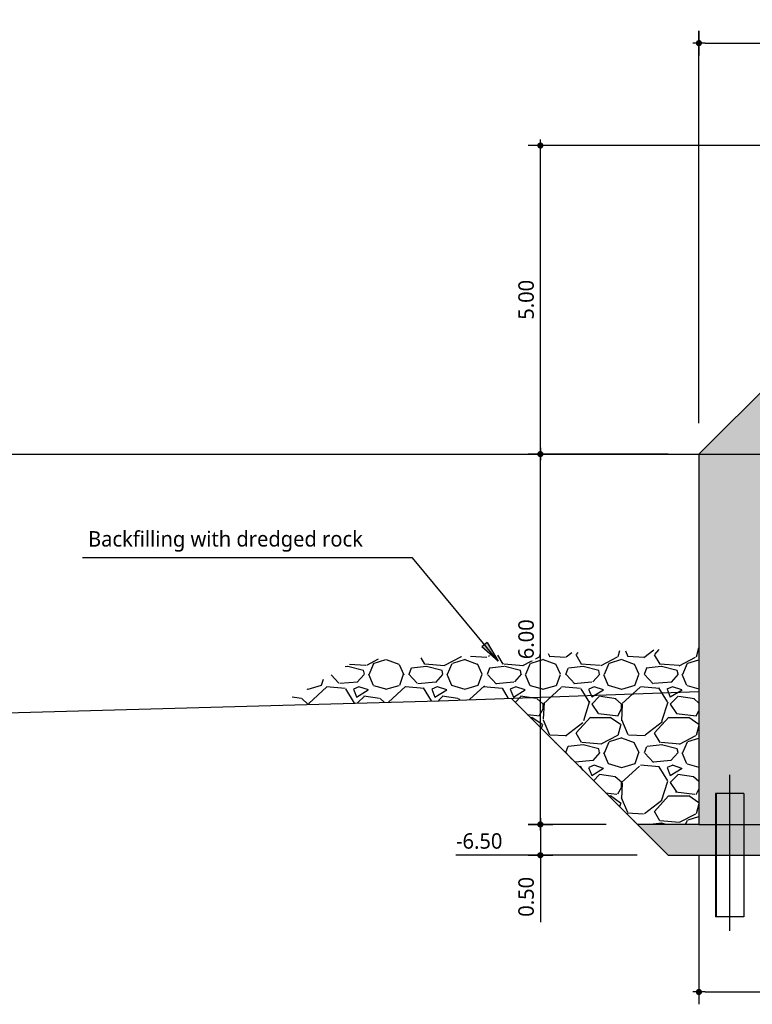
# Model space of a CAD drawing. Header units: metres. Extents: x 2831 to 4656, y -1529 to 547.
# Tile 3 of 20: x 3368 to 3380, y -1469 to -1453. Entities that reach past the tile are written whole.
import ezdxf

# ---------------------------------------------------------------- set-up
doc = ezdxf.new("R2010")
doc.units = ezdxf.units.M
doc.linetypes.add('06 Sections$0$CENTER2', pattern=[28.575000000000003, 19.05, -3.175, 3.175, -3.175])
for name, color, linetype in [('06 Sections$0$H000B1-HATCH-013', 8, 'Continuous'), ('06 Sections$0$H000B2-HATCH-018', 1, 'Continuous'), ('06 Sections$0$H000BW-HATCH-K253', 253, 'Continuous'), ('06 Sections$0$H000E2-GEN-018', 1, 'Continuous'), ('06 Sections$0$H000E4-GEN-035', 3, 'Continuous'), ('06 Sections$0$H000E5-GEN-050', 4, 'Continuous'), ('06 Sections$0$H000H3-TEXT-025', 7, 'Continuous'), ('06 Sections$0$H000S3-DIM-025', 7, 'Continuous'), ('06 Sections$0$H030L2-SYS-018', 1, '06 Sections$0$CENTER2'), ('06 Sections$0$H030L8-SYS-013', 8, '06 Sections$0$CENTER2')]:
    doc.layers.add(name, color=color, linetype=linetype)
doc.styles.add('06 Sections$0$ISO', font='segoeui.ttf')
doc.dimstyles.new('06 Sections$0$WB-M100', dxfattribs={"dimscale": 0.1, "dimtxt": 2.5, "dimasz": 1, "dimexe": 2, "dimexo": 5, "dimgap": 1, "dimtad": 1, "dimzin": 0, "dimdsep": 46, "dimtxsty": '06 Sections$0$ISO', "dimblk1": '06 Sections$0$dimdot', "dimblk2": '06 Sections$0$dimdot', "dimsah": 1, "dimcen": 0, "dimdle": 2, "dimclrd": 256, "dimclre": 256, "dimclrt": 256, "dimadec": 0, "dimazin": 0, "dimtp": 1, "dimtfac": 1, "dimtix": 1, "dimtmove": 0, "dimatfit": 3, "dimldrblk": '06 Sections$0$dimpijl', "dimfxl": 2, "dimtolj": 1, "dimtzin": 1, "dimlwd": -1, "dimlwe": -1, "dimarcsym": 0})

# ---------------------------------------------------------------- blocks, each defined once
blk = doc.blocks.new('06 Sections$0$dimdot')
blk.add_line((-1.002423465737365, 0), (0.9975765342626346, 0))
blk.add_lwpolyline([(-0.002423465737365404, -2), (-0.002423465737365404, 2)])
at = {"const_width": 0.5}
blk.add_lwpolyline([(-0.2524234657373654, 0, 1), (0.2475765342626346, 0, 1)], format="xyb", close=True, dxfattribs=at)
blk = doc.blocks.new('*D432')
at = {"layer": '06 Sections$0$H000S3-DIM-025', "transparency": 16777216}
for p, q in [((70.22686675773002, 0.5), (70.22686675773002, 6.859449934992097)), ((75.22686675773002, 5.5), (75.22686675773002, 6.859449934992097)), ((70.32686675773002, 6.659449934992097), (75.12686675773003, 6.659449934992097))]:
    blk.add_line(p, q, dxfattribs=at)
at = {"layer": '06 Sections$0$H000S3-DIM-025', "transparency": 16777216, "xscale": 0.1, "yscale": 0.1, "zscale": 0.1, "rotation": 180}
blk.add_blockref('06 Sections$0$dimdot', (70.22686675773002, 6.659449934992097), dxfattribs=at)
at = {"layer": '06 Sections$0$H000S3-DIM-025', "transparency": 16777216, "xscale": 0.1, "yscale": 0.1, "zscale": 0.1}
blk.add_blockref('06 Sections$0$dimdot', (75.22686675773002, 6.659449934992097), dxfattribs=at)
at = {"layer": '06 Sections$0$H000S3-DIM-025', "transparency": 16777216, "insert": (72.72686675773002, 6.888721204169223), "char_height": 0.25, "attachment_point": 5, "style": '06 Sections$0$ISO', "bg_fill": 3, "box_fill_scale": 1.1, "bg_fill_color": 256, "bg_fill_true_color": 13158600, "bg_fill_transparency": 0}
blk.add_mtext('\\A1;5.00', dxfattribs=at)
blk = doc.blocks.new('06 Sections$0$dimpijl')
at = {"linetype": 'Continuous'}
blk.add_hatch(color=256, dxfattribs=at).paths.add_polyline_path([(-8.881784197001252e-16, -3.642919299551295e-17), (-3.5, 0.5833333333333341), (-3.5, -0.5833333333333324)])
for p, q in [((-3.5, 0.5833333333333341), (0, 0)), ((-3.5, 0.5833333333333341), (-3.5, -0.5833333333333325)), ((0, 0), (-3.5, -0.5833333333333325))]:
    blk.add_line(p, q, dxfattribs=at)
blk = doc.blocks.new('*D435')
at = {"layer": '06 Sections$0$H000S3-DIM-025', "transparency": 16777216}
for p, q in [((70.22686675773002, -6.5), (70.22686675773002, -8.91492874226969)), ((85.22686675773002, -6.5), (85.22686675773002, -8.91492874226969)), ((70.32686675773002, -8.714928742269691), (85.12686675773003, -8.714928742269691))]:
    blk.add_line(p, q, dxfattribs=at)
at = {"layer": '06 Sections$0$H000S3-DIM-025', "transparency": 16777216, "xscale": 0.1, "yscale": 0.1, "zscale": 0.1, "rotation": 180}
blk.add_blockref('06 Sections$0$dimdot', (70.22686675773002, -8.714928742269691), dxfattribs=at)
at = {"layer": '06 Sections$0$H000S3-DIM-025', "transparency": 16777216, "xscale": 0.1, "yscale": 0.1, "zscale": 0.1}
blk.add_blockref('06 Sections$0$dimdot', (85.22686675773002, -8.714928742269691), dxfattribs=at)
at = {"layer": '06 Sections$0$H000S3-DIM-025', "transparency": 16777216, "insert": (77.72686675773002, -8.48496012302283), "char_height": 0.25, "attachment_point": 5, "style": '06 Sections$0$ISO', "bg_fill": 3, "box_fill_scale": 1.1, "bg_fill_color": 256, "bg_fill_true_color": 13158600, "bg_fill_transparency": 0}
blk.add_mtext('\\A1;15.00', dxfattribs=at)
blk = doc.blocks.new('*D438')
at = {"layer": '06 Sections$0$H000S3-DIM-025', "transparency": 16777216}
for p, q in [((69.72686675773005, -8.040613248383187e-17), (67.45887282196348, -4.451273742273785e-16)), ((67.65887282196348, -5.900000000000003), (67.65887282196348, -0.1000000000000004)), ((68.72686675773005, -6.000000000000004), (67.45887282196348, -6.000000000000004))]:
    blk.add_line(p, q, dxfattribs=at)
at = {"layer": '06 Sections$0$H000S3-DIM-025', "transparency": 16777216, "xscale": 0.1, "yscale": 0.1, "zscale": 0.1}
for p, rotation in [((67.65887282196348, -4.129649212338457e-16), 90), ((67.65887282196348, -6.000000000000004), 270)]:
    blk.add_blockref('06 Sections$0$dimdot', p, dxfattribs=dict(at, rotation=rotation))
at = {"layer": '06 Sections$0$H000S3-DIM-025', "transparency": 16777216, "insert": (67.42960155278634, -3.00000000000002), "char_height": 0.25, "attachment_point": 5, "rotation": 90, "style": '06 Sections$0$ISO', "bg_fill": 3, "box_fill_scale": 1.1, "bg_fill_color": 256, "bg_fill_true_color": 13158600, "bg_fill_transparency": 0}
blk.add_mtext('\\A1;6.00', dxfattribs=at)
blk = doc.blocks.new('*D439')
at = {"layer": '06 Sections$0$H000S3-DIM-025', "transparency": 16777216}
for p, q in [((74.72686675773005, 5.000000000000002), (67.45887282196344, 5.000000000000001)), ((67.65887282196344, 0.09999999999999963), (67.65887282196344, 4.900000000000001)), ((69.72686675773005, -8.040613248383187e-17), (67.45887282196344, -4.451273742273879e-16))]:
    blk.add_line(p, q, dxfattribs=at)
at = {"layer": '06 Sections$0$H000S3-DIM-025', "transparency": 16777216, "xscale": 0.1, "yscale": 0.1, "zscale": 0.1}
for p, rotation in [((67.65887282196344, 5.000000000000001), 90), ((67.65887282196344, -4.12964921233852e-16), 270)]:
    blk.add_blockref('06 Sections$0$dimdot', p, dxfattribs=dict(at, rotation=rotation))
at = {"layer": '06 Sections$0$H000S3-DIM-025', "transparency": 16777216, "insert": (67.4296015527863, 2.499999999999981), "char_height": 0.25, "attachment_point": 5, "rotation": 90, "style": '06 Sections$0$ISO', "bg_fill": 3, "box_fill_scale": 1.1, "bg_fill_color": 256, "bg_fill_true_color": 13158600, "bg_fill_transparency": 0}
blk.add_mtext('\\A1;5.00', dxfattribs=at)
blk = doc.blocks.new('*D440')
at = {"layer": '06 Sections$0$H000S3-DIM-025', "transparency": 16777216}
for p, q in [((68.72686675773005, -6.000000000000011), (67.45887282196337, -6.000000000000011)), ((67.65887282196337, -6.10000000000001), (67.65887282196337, -6.400000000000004)), ((69.22686675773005, -6.500000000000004), (67.45887282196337, -6.500000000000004)), ((67.65887282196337, -6.500000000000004), (67.65887282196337, -7.586293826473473))]:
    blk.add_line(p, q, dxfattribs=at)
at = {"layer": '06 Sections$0$H000S3-DIM-025', "transparency": 16777216, "xscale": 0.1, "yscale": 0.1, "zscale": 0.1}
for p, rotation in [((67.65887282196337, -6.000000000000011), 90), ((67.65887282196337, -6.500000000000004), 270)]:
    blk.add_blockref('06 Sections$0$dimdot', p, dxfattribs=dict(at, rotation=rotation))
at = {"layer": '06 Sections$0$H000S3-DIM-025', "transparency": 16777216, "insert": (67.42960155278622, -7.173706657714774), "char_height": 0.25, "attachment_point": 5, "rotation": 90, "style": '06 Sections$0$ISO', "bg_fill": 3, "box_fill_scale": 1.1, "bg_fill_color": 256, "bg_fill_true_color": 13158600, "bg_fill_transparency": 0}
blk.add_mtext('\\A1;0.50', dxfattribs=at)
blk = doc.blocks.new('*D371')
at = {"layer": '06 Sections$0$H000S3-DIM-025', "transparency": 16777216}
blk.add_line((69.22686675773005, -6.500000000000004), (66.28989525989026, -6.5), dxfattribs=at)
at = {"layer": '06 Sections$0$H000S3-DIM-025', "transparency": 16777216, "insert": (66.66881785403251, -6.270728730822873), "char_height": 0.25, "attachment_point": 5, "style": '06 Sections$0$ISO', "bg_fill": 3, "box_fill_scale": 1.1, "bg_fill_color": 256, "bg_fill_true_color": 13158600, "bg_fill_transparency": 0}
blk.add_mtext('\\A1;-6.50', dxfattribs=at)
blk = doc.blocks.new('06 Sections')
at = {"layer": '06 Sections$0$H000B1-HATCH-013'}
h = blk.add_hatch(dxfattribs=at)
h.set_pattern_fill('GRAVEL', color=256, scale=0.05)
h.set_pattern_definition([(228.0127875, (202.4144, 3.27), (-10.1600000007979, -11.42999999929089), [0.17086072, -16.9152418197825]), (184.969741, (202.3001, 3.143), (15.23999999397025, 1.270000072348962), [0.2932023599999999, -29.02702444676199]), (132.5104471, (202.008, 3.1176), (12.70000000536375, -13.96999999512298), [0.20674076, -20.46736139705]), (267.273689, (201.5127, 2.8001), (1.270000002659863, 25.39999999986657), [0.2670022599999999, -26.433218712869]), (292.83365418, (201.5, 2.5334), (-6.350000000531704, 15.23999999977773), [0.2618168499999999, -25.91990387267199]), (357.2736889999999, (201.6016, 2.2921), (-25.39999999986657, 1.270000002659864), [0.2670022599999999, -26.433218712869]), (37.69424047, (201.8683, 2.2794), (-16.50999999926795, -12.70000000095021), [0.35309683, -34.9565576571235]), (72.25532837, (202.1477, 2.4953), (8.890000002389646, 27.93999999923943), [0.33335976, -33.0026283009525]), (121.42956562, (202.2493, 2.8128), (-10.16000000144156, 16.50999999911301), [0.2679065, -26.52277284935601]), (175.2363583, (202.1096, 3.0414), (13.96999999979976, -1.270000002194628), [0.3058566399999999, -14.986968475]), (222.3974378, (201.8048, 3.0668), (-15.23999999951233, -13.970000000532), [0.3955389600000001, -39.15838625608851]), (138.81407483, (202.77, 2.7874), (-8.889999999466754, 7.620000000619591), [0.13500227, -13.365282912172]), (171.4692344, (202.6684, 2.8763), (16.51000000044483, -2.539999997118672), [0.25684099, -25.42731949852]), (225, (202.4144, 2.9144), (-1.776356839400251e-16, -1.27000000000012), [0.17960467, -1.616446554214]), (203.19859051, (202.3255, 3.0668), (6.350000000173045, 2.539999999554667), [0.09672065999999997, -9.575311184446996]), (291.80140949, (202.2366, 3.0287), (-1.270000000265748, 3.809999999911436), [0.13678281, -6.702376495]), (30.96375653, (202.2874, 2.9017), (3.810000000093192, 2.539999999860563), [0.2221598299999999, -7.183149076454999]), (161.56505118, (202.4779, 3.016), (2.540000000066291, -1.269999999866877), [0.16064357, -3.855449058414]), (16.389540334, (201.5, 3.0287), (12.70000000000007, 3.810000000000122), [0.225044, -22.2794133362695]), (70.34617594, (201.7159, 3.0922), (-5.080000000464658, -13.9699999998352), [0.18879947, -18.6911078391]), (293.19859051, (202.4779, 3.27), (-2.539999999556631, 6.350000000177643), [0.19344005, -9.478591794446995]), (343.6104596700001, (202.5541, 3.0922), (-12.70000000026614, 3.80999999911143), [0.225044, -22.27941333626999]), (339.44395478, (201.5, 2.2413), (-6.349999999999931, 2.540000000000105), [0.2170175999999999, -10.633867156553]), (294.7751406, (201.7032, 2.1651), (-6.350000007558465, 13.96999999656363), [0.18183606, -18.00179669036]), (66.80140949, (202.4906, 2), (2.539999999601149, 6.350000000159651), [0.19344005, -9.478591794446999]), (17.35402464, (202.5668, 2.1778), (-16.50999999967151, -5.080000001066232), [0.2128913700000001, -21.0761879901]), (69.44395478, (201.8683, 2), (-2.54000000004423, -6.349999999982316), [0.1085088, -10.742375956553]), (101.309932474, (202.4144, 2), (-1.2700000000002, 5.080000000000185), [0.0647573, -6.410997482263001]), (165.963756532, (202.4017, 2.0635), (3.809999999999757, -1.269999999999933), [0.26181685, -4.9745272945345]), (186.00900596, (202.1477, 2.127), (12.69999999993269, 1.270000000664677), [0.2426334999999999, -24.0206824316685]), (303.69006753, (202.2874, 2.7874), (-1.270000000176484, 2.539999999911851), [0.18316194, -4.39588817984]), (353.15722659, (202.389, 2.635), (21.59000000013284, -2.539999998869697), [0.31977838, -31.6580045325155]), (60.9453959, (202.7065, 2.5969), (-5.080000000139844, -8.889999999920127), [0.13075412, -12.944696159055]), (90, (202.77, 2.7112), (-1.27, 1.27), [0.0762, -1.1938]), (120.25643716, (202.1223, 2.1651), (5.079999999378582, -8.890000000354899), [0.17643348, -17.4669703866]), (48.01278749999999, (202.0334, 2.3175), (10.16000000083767, 11.4299999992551), [0.34172144, -16.7443810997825]), (0, (202.262, 2.5715), (1.27, 1.27), [0.3302, -0.9398]), (325.3048465, (202.5922, 2.5715), (12.70000000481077, -8.889999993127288), [0.20080478, -19.87965836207]), (254.0546040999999, (202.7573, 2.4572), (-1.269999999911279, -5.080000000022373), [0.18491454, -9.060825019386]), (207.64597536, (202.7065, 2.2794), (-24.13000000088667, -12.69999999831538), [0.3010725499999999, -29.80623221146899]), (175.42607874, (202.4398, 2.1397), (-16.50999999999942, 1.269999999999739), [0.31851473, -31.53292322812])])
h.paths.add_polyline_path([(67.18392052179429, -3.957053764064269), (69.22686675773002, -6), (70.22686675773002, -6), (70.22686675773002, -3.14453428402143), (64.68667816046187, -3.336881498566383), (63.40870858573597, -4.072165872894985)])
at = {"layer": '06 Sections$0$H000B2-HATCH-018'}
h = blk.add_hatch(dxfattribs=at)
h.set_pattern_fill('AR-CONC', color=256, scale=0.003)
h.set_pattern_definition([(49.99999999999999, (0, 0), (0.546554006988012, -0.04781725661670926), [0.05715000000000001, -0.62865]), (355, (0, 0), (-0.105730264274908, 0.5731705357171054), [0.04572, -0.50292175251]), (100.4514447, (0.04554602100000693, -0.003984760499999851), (0.4408237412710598, 0.5253532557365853), [0.04857002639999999, -0.5342707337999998]), (46.18420000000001, (0, 0.1524000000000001), (0.8132371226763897, -0.1261269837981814), [0.085725, -0.942975]), (96.63555760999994, (0.06776969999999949, 0.1418895), (0.712212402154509, 0.7422783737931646), [0.07285506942, -0.80140682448]), (351.1841511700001, (0, 0.1524000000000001), (0.7122124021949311, 0.742278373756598), [0.06857990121, -0.75437919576]), (21, (0.07620000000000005, 0.1143000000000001), (0.4548431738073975, -0.3067955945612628), [0.05715000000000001, -0.62865]), (326.0000000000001, (0.07620000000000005, 0.1143000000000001), (0.1854060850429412, 0.5525638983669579), [0.04572, -0.5029199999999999]), (71.45144499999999, (0.1141035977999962, 0.08873370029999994), (0.6402492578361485, 0.2457683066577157), [0.04857002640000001, -0.5342698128]), (37.50000000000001, (0, 0), (0.00926580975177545, 0.2536651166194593), [0, -0.496824, 0, -0.51054, 0, -0.5048250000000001]), (7.499999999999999, (0, 0), (0.2004589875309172, 0.3005417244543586), [0, -0.291084, 0, -0.485394, 0, -0.192405]), (327.5, (-0.1699260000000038, 0), (0.4067717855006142, -0.01718623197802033), [0, -0.1905, 0, -0.59436, 0, -0.78867]), (317.5, (-0.2461260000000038, 0), (0.4443875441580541, 0.07627947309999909), [0, -0.24765, 0, -0.394716, 0, -0.56007])])
h.paths.add_polyline_path([(85.72686675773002, -6.5), (86.22686675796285, -6), (70.22686675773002, -6), (69.22686675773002, -6), (69.72686675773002, -6.5)])
at = {"layer": '06 Sections$0$H000BW-HATCH-K253'}
h = blk.add_hatch(color=256, dxfattribs=at)
h.dxf.hatch_style = 1
h.paths.add_polyline_path([(85.22686675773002, -6), (85.22686675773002, 1.199999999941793), (79.4446945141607, 1.199999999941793), (79.44614613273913, 1.196833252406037), (79.42001699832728, 1.199999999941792), (76.22686675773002, 1.199999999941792), (76.22686675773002, 5.000000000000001), (75.22686675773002, 5.000000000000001), (70.22686675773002, -8.881784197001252e-16), (70.22686675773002, -6)])
h.paths.add_polyline_path([(73.90686675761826, -5), (73.90686675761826, 0.2000000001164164), (76.18686675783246, 0.2000000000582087), (76.18686675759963, -5.000000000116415)], flags=16)
h.paths.add_polyline_path([(76.5868667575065, -5), (76.58686675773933, 0.2000000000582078), (78.86686675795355, 0.2000000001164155), (78.86686675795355, -5.000000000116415)], flags=16)
h.paths.add_polyline_path([(73.50686675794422, -5), (71.22686675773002, -5), (71.22686675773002, -0.4142135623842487), (73.50686675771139, -0.4142135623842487)], flags=16)
h.paths.add_polyline_path([(79.26686675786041, -5.000000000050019), (79.26686675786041, 0.1999999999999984), (81.54686675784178, 0.1999999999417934), (81.54686675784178, -5.000000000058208)], flags=16)
h.paths.add_polyline_path([(81.94686675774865, -5.000000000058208), (81.94686675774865, 0.1999999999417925), (84.22686675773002, 0.1999999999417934), (84.22686675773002, -5)], flags=16)
h.paths.add_polyline_path([(73.50686675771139, 0.5857864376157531), (71.51975997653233, 0.585786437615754), (75.43397353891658, 4.500000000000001), (75.72686675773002, 4.500000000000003), (75.72686675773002, 1.199999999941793), (73.50686675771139, 1.199999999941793)], flags=16)
at = {"layer": '06 Sections$0$H000E2-GEN-018'}
for p, q in [((70.496866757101, -5.500000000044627), (70.49686675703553, -7.500000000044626)), ((70.956866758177, -5.5), (70.496866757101, -5.500000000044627)), ((70.50906675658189, -5.500000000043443), (70.50906675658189, -7.500000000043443)), ((70.956866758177, -5.5), (70.956866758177, -7.5)), ((70.956866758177, -7.5), (70.496866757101, -7.500000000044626))]:
    blk.add_line(p, q, dxfattribs=at)
at = {"layer": '06 Sections$0$H000E4-GEN-035'}
for p, q in [((67.18392052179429, -3.957053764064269), (69.72686675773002, -6.5)), ((70.22686675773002, -6), (69.22686675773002, -6)), ((69.72686675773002, -6.5), (85.72686675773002, -6.5))]:
    blk.add_line(p, q, dxfattribs=at)
blk.add_lwpolyline([(29.8033575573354, -5.000000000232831), (66.02249417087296, -4.000000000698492), (70.22686675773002, -3.84453428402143)], dxfattribs=at)
at = {"layer": '06 Sections$0$H000E5-GEN-050'}
for p, q in [((75.22686675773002, 5), (70.22686675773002, 0)), ((70.22686675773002, 0), (70.22686675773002, -6)), ((70.22686675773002, -6), (85.22686675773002, -6))]:
    blk.add_line(p, q, dxfattribs=at)
at = {"layer": '06 Sections$0$H030L2-SYS-018'}
blk.add_line((-171.474579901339, 0), (1168.019820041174, 0), dxfattribs=at)
at = {"layer": '06 Sections$0$H030L8-SYS-013'}
blk.add_line((70.72686675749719, -7.72337121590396), (70.72686675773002, -5.195163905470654), dxfattribs=at)
at = {"layer": '06 Sections$0$H000S3-DIM-025'}
for base, p1, p2, picture, middle in [((75.22686675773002, 6.659449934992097), (70.22686675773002, 0), (75.22686675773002, 5), '*D432', (72.72686675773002, 6.888721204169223)), ((85.22686675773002, -8.714928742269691), (70.22686675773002, -6), (85.22686675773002, -6), '*D435', (77.72686675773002, -8.48496012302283))]:
    dim = blk.add_linear_dim(base=base, p1=p1, p2=p2, dimstyle='06 Sections$0$WB-M100', override={"dimpost": '<>', "dimtfill": 1}, dxfattribs=at)
    dim.commit()
    dim.dimension.update_dxf_attribs({"geometry": picture, "text_midpoint": middle})
dim = blk.add_linear_dim(base=(67.65887282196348, -4.129649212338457e-16), p1=(69.22686675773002, -6), p2=(70.22686675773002, 0), angle=90, dimstyle='06 Sections$0$WB-M100', override={"dimpost": '<>', "dimtfill": 1}, dxfattribs=at)
dim.commit()
dim.dimension.update_dxf_attribs({"geometry": '*D438', "text_midpoint": (67.42960155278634, -3.00000000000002)})
dim = blk.add_linear_dim(base=(67.65887282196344, 5.000000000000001), p1=(70.22686675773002, 0), p2=(75.22686675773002, 5), angle=90, dimstyle='06 Sections$0$WB-M100', override={"dimpost": '<>', "dimtmove": 1, "dimtfill": 1}, dxfattribs=at)
dim.commit()
dim.dimension.update_dxf_attribs({"geometry": '*D439', "text_midpoint": (67.4296015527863, 2.499999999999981)})
dim = blk.add_linear_dim(base=(67.65887282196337, -6.500000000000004), p1=(69.22686675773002, -6.000000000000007), p2=(69.72686675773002, -6.5), angle=270, dimstyle='06 Sections$0$WB-M100', override={"dimpost": '<>', "dimtfill": 1}, dxfattribs=at)
dim.commit()
dim.dimension.update_dxf_attribs({"geometry": '*D440', "text_midpoint": (67.65887282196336, -7.173706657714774), "dimtype": 128})
dim = blk.add_ordinate_dim(feature_location=(69.72686675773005, -6.500000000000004), offset=(-2.579126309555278, 4.440892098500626e-15), dtype=0, origin=(-79.16352673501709, 0), dimstyle='06 Sections$0$WB-M100', override={"dimpost": '-<>', "dimtfill": 1}, dxfattribs=at)
dim.commit()
dim.dimension.update_dxf_attribs({"geometry": '*D371', "text_midpoint": (66.66881785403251, -6.270728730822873)})
at = {"layer": '06 Sections$0$H000H3-TEXT-025', "insert": (64.78485764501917, -1.582287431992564), "char_height": 0.25, "attachment_point": 9, "style": '06 Sections$0$ISO'}
blk.add_mtext('\\A1;Backfilling with dredged rock', dxfattribs=at)
at = {"layer": '06 Sections$0$H000H3-TEXT-025', "annotation_type": 0, "has_hookline": 1, "hookline_direction": 1, "text_width": 4.540794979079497}
blk.add_leader([(66.9782298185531, -3.356380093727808), (65.58531003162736, -1.682287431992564), (64.88485764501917, -1.682287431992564)], dimstyle='06 Sections$0$WB-M100', dxfattribs=at)

msp = doc.modelspace()

# ---------------------------------------------------------------- block references
msp.add_blockref('06 Sections', (3308.803529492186, -1460.004149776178))

doc.saveas('drawing.dxf')
